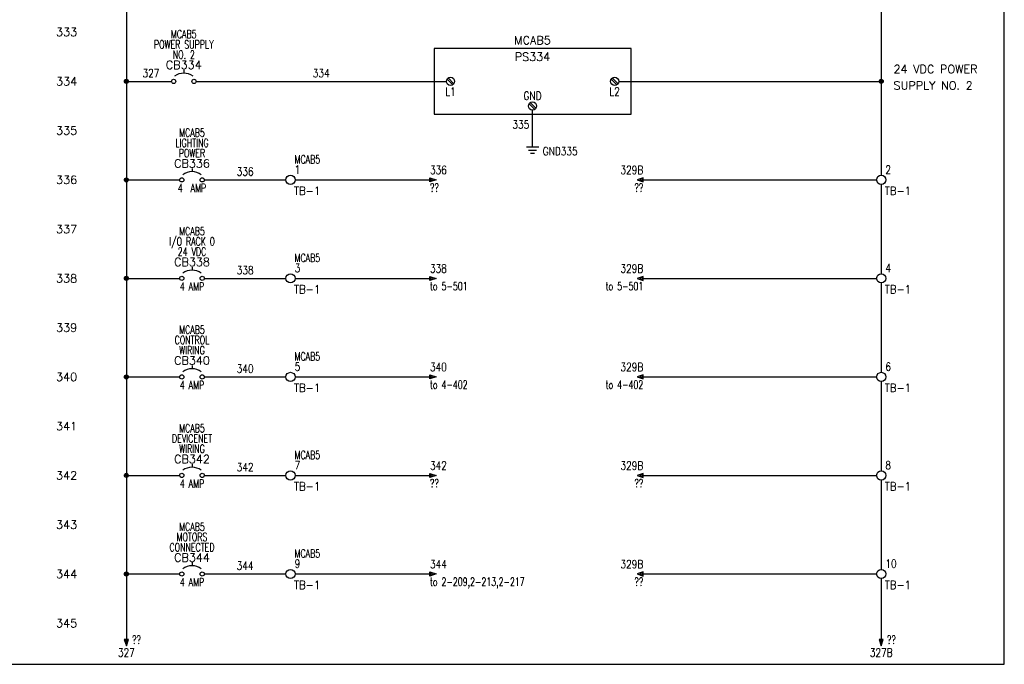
# Model space of a CAD drawing. Header units: inches. Extents: x 0 to 30, y 0 to 19.
# Tile 4 of 5: x 15 to 30, y 0 to 9.8. Entities that reach past the tile are written whole.
import ezdxf
from ezdxf.enums import TextEntityAlignment as Align

# ---------------------------------------------------------------- set-up
doc = ezdxf.new("R2010")
doc.units = ezdxf.units.IN
doc.header["$MEASUREMENT"] = 0
for name, color, linetype in [('BLK_14AWG', 252, 'Continuous'), ('DESC', 1, 'Continuous'), ('GRN', 76, 'Continuous'), ('LOC', 140, 'Continuous'), ('MISC', 30, 'Continuous'), ('RED_18AWG', 1, 'Continuous'), ('SYMS', 7, 'Continuous'), ('TAGS', 30, 'Continuous'), ('TERMS', 6, 'Continuous'), ('WHT_16AWG', 7, 'Continuous'), ('WIRECOPY', 52, 'Continuous'), ('WIRENO', 3, 'Continuous'), ('WIREREF', 52, 'Continuous'), ('XREF', 7, 'Continuous')]:
    doc.layers.add(name, color=color, linetype=linetype)
doc.layers.add('Viewports', color=3, linetype='Continuous', plot=False)
doc.styles.add('LEGACY', font='romans.shx')
doc.styles.add('ROMANS', font='ROMANS.shx', dxfattribs={"height": 0.125})
doc.styles.add('WD', font='romans.shx')

# ---------------------------------------------------------------- blocks, each defined once
blk = doc.blocks.new('HPS1SUP')
for p, q in [((-0.25, 0.5), (-0.25, -0.5)), ((2.75, 0.5), (-0.25, 0.5)), ((2.75, -0.5), (2.75, 0.5)), ((-0.052, 0.035), (0.035, -0.052)), ((-0.035, 0.052), (0.052, -0.035)), ((2.448, 0.035), (2.535, -0.052)), ((2.465, 0.052), (2.552, -0.035)), ((1.198, -0.34), (1.285, -0.427)), ((1.215, -0.323), (1.302, -0.41)), ((-0.25, -0.5), (2.75, -0.5))]:
    blk.add_line(p, q)
for centre in [(0, 0), (2.5, 0), (1.25, -0.375)]:
    blk.add_circle(centre, 0.0625)
at = {"style": 'LEGACY'}
for tag, p in [('INST', (1.25, 0.875)), ('LOC', (1.375, 0.625)), ('TAG1', (1.25, 0.375))]:
    blk.add_attdef(tag, text='', height=0.125, dxfattribs=at).set_placement(p, align=Align.MIDDLE_CENTER)
for tag, p in [('DESC1', (6.75, 0.375)), ('DESC2', (6.75, 0.125)), ('DESC3', (6.75, -0.125))]:
    blk.add_attdef(tag, p, '', height=0.125, dxfattribs=at)
at = {"flags": 1}
for tag, p, style in [('X4TERM01', (-0.062, 0), 'LEGACY'), ('ASSYCODE', (0, 0), 'ROMANS'), ('FAMILY', (0, 0), 'ROMANS'), ('CAT', (0, 0), 'ROMANS'), ('MFG', (0, 0), 'ROMANS'), ('X1TERM02', (2.562, 0), 'LEGACY'), ('X8TERM03', (1.25, -0.438), 'LEGACY')]:
    blk.add_attdef(tag, p, '', height=0.01, dxfattribs=dict(at, style=style))
at = {"linetype": 'Continuous', "style": 'LEGACY', "width": 0.8}
for tag, p in [('TERM01', (0, -0.094)), ('TERM02', (2.5, -0.094))]:
    blk.add_attdef(tag, text='', height=0.125, dxfattribs=at).set_placement(p, align=Align.TOP_CENTER)
blk.add_attdef('TERM03', text='', height=0.125, dxfattribs=at).set_placement((1.25, -0.281), align=Align.CENTER)
blk = doc.blocks.new('WDDOT')
for radius in [0.03, 0.0187, 0.00929]:
    blk.add_circle((0, 0), radius)
blk = doc.blocks.new('HA1S1')
for points in [[(0, 0), (0, 0.031), (0.094, 0), (0, -0.031), (0, 0)], [(0.011, 0.016), (0.011, -0.016), (0.058, 0), (0.011, 0.016)]]:
    blk.add_lwpolyline(points)
at = {"style": 'WD', "width": 0.8, "flags": 8}
blk.add_attdef('WIRENO', (0, 0.087), '', height=0.125, dxfattribs=at)
at = {"style": 'WD', "flags": 1}
for tag, p in [('SIGCODE', (-0.02, 0.047)), ('X4TERM01', (0, 0))]:
    blk.add_attdef(tag, p, '', height=0.01, dxfattribs=at)
at = {"style": 'WD', "width": 0.7}
for tag, p in [('XREF', (0, -0.181)), ('DESC1', (0, -0.356))]:
    blk.add_attdef(tag, p, '', height=0.125, dxfattribs=at)
blk = doc.blocks.new('HA1S3')
for points in [[(0, 0), (0, 0.031), (-0.094, 0), (0, -0.031), (0, 0)], [(-0.011, -0.016), (-0.011, 0.016), (-0.058, 0), (-0.011, -0.016)]]:
    blk.add_lwpolyline(points)
at = {"style": 'WD', "width": 0.8, "flags": 8}
blk.add_attdef('WIRENO', text='', height=0.125, dxfattribs=at).set_placement((0, 0.087), align=Align.RIGHT)
at = {"style": 'WD', "flags": 1}
blk.add_attdef('SIGCODE', text='', height=0.01, dxfattribs=at).set_placement((-0.02, 0.047), align=Align.RIGHT)
blk.add_attdef('X1TERM01', (0, 0), '', height=0.01, dxfattribs=at)
at = {"style": 'WD', "width": 0.7}
for tag, p in [('XREF', (0, -0.181)), ('DESC1', (0, -0.356))]:
    blk.add_attdef(tag, text='', height=0.125, dxfattribs=at).set_placement(p, align=Align.RIGHT)
blk = doc.blocks.new('HCB1')
blk.add_line((0, 0.173), (0, 0.126))
for centre in [(-0.155, 0), (0.155, 0)]:
    blk.add_circle(centre, 0.0322)
blk.add_arc((0, -0.109), 0.234, 53.1301, 126.8699)
at = {"style": 'WD', "width": 0.7}
for tag, p in [('INST', (0, 0.826)), ('LOC', (0, 0.656)), ('DESC1', (0, 0.5)), ('DESC2', (0, 0.344)), ('RATING1', (0, -0.188)), ('XREF', (0, -0.344))]:
    blk.add_attdef(tag, text='', height=0.125, dxfattribs=at).set_placement(p, align=Align.CENTER)
at = {"style": 'WD'}
blk.add_attdef('TAG1', text='', height=0.125, dxfattribs=at).set_placement((0, 0.188), align=Align.CENTER)
for tag, p in [('X2LINK', (0, 0.219)), ('X8LINK', (0, 0))]:
    blk.add_attdef(tag, p, '', height=0.01, dxfattribs=at)
for tag, p, height, flags in [('FAMILY', (0.205, 0.152), 0.01, 9), ('X4TERM01', (-0.188, 0), 0.0125, 1), ('X1TERM02', (0.188, 0), 0.0125, 1), ('CONTACT', (0.205, 0.133), 0.01, 9)]:
    blk.add_attdef(tag, p, '', height=height, dxfattribs=dict(at, flags=flags))
at = {"linetype": 'Continuous', "style": 'WD', "flags": 9}
for tag, p in [('ASSYCODE', (0.219, 0.062)), ('MFG', (0.228, 0.089)), ('CAT', (0.23, 0.108))]:
    blk.add_attdef(tag, text='', height=0.01, dxfattribs=at).set_placement(p, align=Align.CENTER)
at = {"linetype": 'Continuous', "style": 'WD', "flags": 8}
blk.add_attdef('TERM01', text='', height=0.125, dxfattribs=at).set_placement((-0.25, -0.031), align=Align.TOP_RIGHT)
blk.add_attdef('TERM02', text='', height=0.125, dxfattribs=at).set_placement((0.25, -0.031), align=Align.TOP_LEFT)
blk = doc.blocks.new('HT0002')
blk.add_circle((0, 0), 0.0699)
at = {"style": 'WD'}
for tag, p, width in [('INST', (0.062, 0.42), 0.7), ('LOC', (0.062, 0.25), 0.7), ('DESC1', (0.053, -0.385), 0.8)]:
    blk.add_attdef(tag, p, '', height=0.125, dxfattribs=dict(at, width=width))
at = {"linetype": 'Continuous', "style": 'WD'}
for tag, p, height, width, flags in [('TERM01', (0.062, 0.094), 0.125, 0.8, 8), ('TAGSTRIP', (0.053, -0.229), 0.125, 0.9, 8), ('CAT', (0.213, -0.406), 0.109, 0.8, 1), ('DESC2', (0.053, -0.541), 0.125, 0.8, 8), ('DESC3', (0.053, -0.698), 0.125, 0.8, 8)]:
    blk.add_attdef(tag, p, '', height=height, dxfattribs=dict(at, width=width, flags=flags))
at = {"style": 'WD', "flags": 1}
for tag, p, height in [('X4TERM01', (-0.07, 0), 0.0125), ('X4TERMDESC01', (-0.055, -0.023), 0.025), ('X2TERMDESC01', (-0.006, 0.029), 0.025), ('X2TERM01', (0, 0.07), 0.0125), ('STRIPSEQ', (0, 0), 0.00125), ('X2PIN01', (0.033, 0.084), 0.0125), ('X1TERMDESC01', (0.039, 0.007), 0.025), ('X1TERM01', (0.07, 0), 0.0125), ('X1PIN01', (0.087, 0.016), 0.0125), ('X4PIN01', (-0.114, -0.038), 0.0125), ('LINKTERM', (0, -0.002), 0.00125), ('X8TERM01', (0, -0.07), 0.0125), ('X8TERMDESC01', (0, -0.054), 0.025), ('X8PIN01', (0.026, -0.096), 0.0125)]:
    blk.add_attdef(tag, p, '', height=height, dxfattribs=at)
at = {"linetype": 'Continuous', "style": 'WD', "width": 0.8, "flags": 1}
blk.add_attdef('MFG', text='', height=0.109, dxfattribs=at).set_placement((0.088, -0.406), align=Align.RIGHT)
at = {"style": 'WD', "width": 0.7, "flags": 1}
blk.add_attdef('ASSYCODE', (0.062, -0.281), '', height=0.01, dxfattribs=at)
blk = doc.blocks.new('WD_WNH')
at = {"linetype": 'Continuous', "style": 'WD', "width": 0.8}
blk.add_attdef('WIRENO', text='', height=0.125, dxfattribs=at).set_placement((0, 0.062), align=Align.CENTER)
at = {"style": 'WD', "flags": 1}
for tag, p in [('W01USER', (0, 0.078)), ('W02USER', (0, 0.07)), ('W03USER', (0, 0.062)), ('W04USER', (0, 0.055)), ('W05USER', (0, 0.047)), ('W06USER', (0, 0.039)), ('W07USER', (0, 0.031)), ('W08USER', (0, 0.023)), ('W09USER', (0, 0.016)), ('W10USER', (0, 0.008))]:
    blk.add_attdef(tag, text='', height=0.005, dxfattribs=at).set_placement(p, align=Align.CENTER)
blk = doc.blocks.new('VGND2')
for p, q in [((0, -0.125), (0, 0)), ((0.09375, -0.125), (-0.09375, -0.125)), ((-0.0625, -0.171875), (0.0625, -0.171875)), ((-0.03125, -0.21875), (0.03125, -0.21875))]:
    blk.add_line(p, q)
at = {"style": 'WD', "width": 0.8}
for tag, p in [('INST', (0.15625, 0.125)), ('LOC', (0.15625, -0.03125)), ('TAG1', (0.15625, -0.1875)), ('DESC1', (0.15625, -0.34375)), ('DESC2', (0.15625, -0.5))]:
    blk.add_attdef(tag, text='', height=0.125, dxfattribs=at).set_placement(p, align=Align.MIDDLE_LEFT)
at = {"style": 'WD', "flags": 1}
for tag in ['ASSYCODE', 'X2TERM01', 'CAT', 'MFG', 'FAMILY']:
    blk.add_attdef(tag, (0, 0), '', height=0.01, dxfattribs=at)
blk = doc.blocks.new('WD_WNV')
at = {"linetype": 'Continuous', "style": 'WD', "width": 0.8}
blk.add_attdef('WIRENO', text='', height=0.125, dxfattribs=at).set_placement((-0.05, 0), align=Align.MIDDLE_RIGHT)
at = {"style": 'WD', "flags": 1}
for tag, p in [('W01USER', (-0.062, 0.094)), ('W02USER', (-0.062, 0.086)), ('W03USER', (-0.062, 0.078)), ('W04USER', (-0.062, 0.07)), ('W05USER', (-0.062, 0.062)), ('W06USER', (-0.062, 0.055)), ('W07USER', (-0.062, 0.047)), ('W08USER', (-0.062, 0.039)), ('W09USER', (-0.062, 0.031)), ('W10USER', (-0.062, 0.023))]:
    blk.add_attdef(tag, text='', height=0.005, dxfattribs=at).set_placement(p, align=Align.CENTER)
blk = doc.blocks.new('HA1S4')
for points in [[(0, 0), (-0.031, 0), (0, -0.094), (0.031, 0), (0, 0)], [(0.016, -0.011), (-0.016, -0.011), (0, -0.058), (0.016, -0.011)]]:
    blk.add_lwpolyline(points)
at = {"style": 'WD', "width": 0.7}
for tag, p in [('DESC1', (0.088, 0.113)), ('XREF', (0.088, -0.062))]:
    blk.add_attdef(tag, p, '', height=0.125, dxfattribs=at)
at = {"style": 'WD', "flags": 1}
for tag, p in [('X2TERM01', (0, 0)), ('SIGCODE', (0.035, -0.083))]:
    blk.add_attdef(tag, p, '', height=0.01, dxfattribs=at)
at = {"style": 'WD', "width": 0.8, "flags": 8}
blk.add_attdef('WIRENO', text='', height=0.125, dxfattribs=at).set_placement((0, -0.259), align=Align.CENTER)
blk = doc.blocks.new('WD_WCH')
at = {"linetype": 'Continuous', "style": 'WD', "width": 0.8}
blk.add_attdef('WIRECOPY', text='', height=0.125, dxfattribs=at).set_placement((0, 0.0625), align=Align.CENTER)

msp = doc.modelspace()

# ---------------------------------------------------------------- linework, layer by layer
at = {"layer": 'BLK_14AWG'}
for p, q in [((16.625, 12.625), (16.625, 0.375)), ((16.625, 8.874), (17.312, 8.874)), ((16.625, 7.375), (17.438, 7.375)), ((16.625, 5.875), (17.438, 5.875)), ((16.625, 4.375), (17.438, 4.375)), ((16.625, 2.875), (17.438, 2.875)), ((16.625, 1.375), (17.438, 1.375))]:
    msp.add_line(p, q, dxfattribs=at)
at = {"layer": 'GRN'}
msp.add_line((22.813, 7.998), (22.813, 8.437), dxfattribs=at)
at = {"layer": 'RED_18AWG'}
for p, q in [((17.688, 8.874), (21.5, 8.874)), ((17.812, 7.375), (19.055, 7.375)), ((19.195, 7.375), (21.25, 7.375)), ((24.5, 7.375), (28.055, 7.375)), ((17.812, 5.875), (19.055, 5.875)), ((19.195, 5.875), (21.25, 5.875)), ((24.5, 5.875), (28.055, 5.875)), ((17.812, 4.375), (19.055, 4.375)), ((19.195, 4.375), (21.25, 4.375)), ((24.5, 4.375), (28.055, 4.375)), ((17.812, 2.875), (19.055, 2.875)), ((19.195, 2.875), (21.25, 2.875)), ((24.5, 2.875), (28.055, 2.875)), ((17.812, 1.375), (19.055, 1.375)), ((19.195, 1.375), (21.25, 1.375)), ((24.5, 1.375), (28.055, 1.375))]:
    msp.add_line(p, q, dxfattribs=at)
at = {"layer": 'Viewports'}
msp.add_lwpolyline([(0, 0), (30, 0), (30, 19.02), (0, 19.02)], close=True, dxfattribs=at)
at = {"layer": 'WHT_16AWG'}
for p, q in [((28.125, 12.625), (28.125, 7.445)), ((24.125, 8.874), (28.125, 8.874)), ((28.125, 7.305), (28.125, 5.945)), ((28.125, 5.805), (28.125, 4.445)), ((28.125, 4.305), (28.125, 2.945)), ((28.125, 2.805), (28.125, 1.445)), ((28.125, 1.305), (28.125, 0.375))]:
    msp.add_line(p, q, dxfattribs=at)

# ---------------------------------------------------------------- block references
at = {"layer": 'SYMS'}
ref = msp.add_blockref('HCB1', (17.5, 8.874), dxfattribs=at)
ref.add_attrib('LOC', 'MCAB5', dxfattribs={"layer": 'LOC', "height": 0.125, "style": 'WD', "width": 0.7}).set_placement((17.5, 9.531), align=Align.CENTER)
ref.add_attrib('DESC2', 'NO. 2', dxfattribs={"layer": 'DESC', "height": 0.125, "style": 'WD', "width": 0.7}).set_placement((17.5, 9.218), align=Align.CENTER)
ref.add_attrib('DESC1', 'POWER SUPPLY', dxfattribs={"layer": 'DESC', "height": 0.125, "style": 'WD', "width": 0.7}).set_placement((17.5, 9.374), align=Align.CENTER)
ref.add_attrib('TAG1', 'CB334', dxfattribs={"layer": 'TAGS', "height": 0.125, "style": 'WD'}).set_placement((17.5, 9.062), align=Align.CENTER)
ref = msp.add_blockref('HPS1SUP', (21.563, 8.874), dxfattribs=at)
ref.add_attrib('TERM01', 'L1', dxfattribs={"layer": 'TERMS', "linetype": 'Continuous', "height": 0.125, "style": 'WD', "width": 0.8}).set_placement((21.563, 8.781), align=Align.TOP_CENTER)
ref.add_attrib('TERM02', 'L2', dxfattribs={"layer": 'TERMS', "linetype": 'Continuous', "height": 0.125, "style": 'WD', "width": 0.8}).set_placement((24.063, 8.781), align=Align.TOP_CENTER)
ref.add_attrib('TERM03', 'GND', dxfattribs={"layer": 'TERMS', "linetype": 'Continuous', "height": 0.125, "style": 'WD', "width": 0.8}).set_placement((22.813, 8.593), align=Align.CENTER)
ref.add_attrib('TAG1', 'PS334', dxfattribs={"layer": 'TAGS', "height": 0.125, "style": 'WD'}).set_placement((22.813, 9.249), align=Align.MIDDLE_CENTER)
ref.add_attrib('LOC', 'MCAB5', dxfattribs={"layer": 'LOC', "height": 0.125, "style": 'WD'}).set_placement((22.812, 9.5), align=Align.MIDDLE_CENTER)
ref.add_attrib('DESC1', '24 VDC POWER', (28.313, 8.999), dxfattribs={"layer": 'DESC', "height": 0.125, "style": 'WD'})
ref.add_attrib('DESC2', 'SUPPLY NO. 2', (28.313, 8.749), dxfattribs={"layer": 'DESC', "height": 0.125, "style": 'WD'})
for p in [(16.625, 8.874), (28.125, 8.874), (16.625, 7.375), (16.625, 5.875), (16.625, 4.375), (16.625, 2.875), (16.625, 1.375)]:
    msp.add_blockref('WDDOT', p, dxfattribs=at)
ref = msp.add_blockref('HCB1', (17.625, 7.375), dxfattribs=at)
ref.add_attrib('RATING1', '4  AMP', dxfattribs={"layer": 'MISC', "height": 0.125, "style": 'WD', "width": 0.7}).set_placement((17.625, 7.188), align=Align.CENTER)
ref.add_attrib('LOC', 'MCAB5', dxfattribs={"layer": 'LOC', "height": 0.125, "style": 'WD', "width": 0.7}).set_placement((17.625, 8.031), align=Align.CENTER)
ref.add_attrib('DESC2', 'POWER', dxfattribs={"layer": 'DESC', "height": 0.125, "style": 'WD', "width": 0.7}).set_placement((17.625, 7.719), align=Align.CENTER)
ref.add_attrib('DESC1', 'LIGHTING', dxfattribs={"layer": 'DESC', "height": 0.125, "style": 'WD', "width": 0.7}).set_placement((17.625, 7.875), align=Align.CENTER)
ref.add_attrib('TAG1', 'CB336', dxfattribs={"layer": 'TAGS', "height": 0.125, "style": 'WD'}).set_placement((17.625, 7.562), align=Align.CENTER)
ref = msp.add_blockref('VGND2', (22.813, 7.998), dxfattribs=at)
ref.add_attrib('TAG1', 'GND335', dxfattribs={"layer": 'TAGS', "height": 0.125, "style": 'WD', "width": 0.8}).set_placement((22.969, 7.811), align=Align.MIDDLE_LEFT)
ref = msp.add_blockref('HT0002', (19.125, 7.375), dxfattribs=at)
ref.add_attrib('TERM01', '1', (19.188, 7.469), dxfattribs={"layer": 'TERMS', "linetype": 'Continuous', "height": 0.125, "style": 'WD', "width": 0.8, "flags": 8})
ref.add_attrib('LOC', 'MCAB5', (19.188, 7.625), dxfattribs={"layer": 'LOC', "height": 0.125, "style": 'WD', "width": 0.7})
ref.add_attrib('TAGSTRIP', 'TB-1', (19.178, 7.146), dxfattribs={"layer": 'TAGS', "linetype": 'Continuous', "height": 0.125, "style": 'WD', "width": 0.9, "flags": 8})
ref = msp.add_blockref('HA1S1', (21.25, 7.375), dxfattribs=at)
ref.add_attrib('WIRENO', '336', (21.25, 7.463), dxfattribs={"layer": 'WIREREF', "height": 0.125, "style": 'WD', "width": 0.8, "flags": 8})
ref.add_attrib('XREF', '??', (21.25, 7.194), dxfattribs={"layer": 'XREF', "height": 0.125, "style": 'WD', "width": 0.7})
ref = msp.add_blockref('HA1S3', (24.5, 7.375), dxfattribs=at)
ref.add_attrib('WIRENO', '329B', dxfattribs={"layer": 'WIREREF', "height": 0.125, "style": 'WD', "width": 0.8, "flags": 8}).set_placement((24.5, 7.463), align=Align.RIGHT)
ref.add_attrib('XREF', '??', dxfattribs={"layer": 'XREF', "height": 0.125, "style": 'WD', "width": 0.7}).set_placement((24.5, 7.194), align=Align.RIGHT)
ref = msp.add_blockref('HT0002', (28.125, 7.375), dxfattribs=at)
ref.add_attrib('TERM01', '2', (28.188, 7.469), dxfattribs={"layer": 'TERMS', "linetype": 'Continuous', "height": 0.125, "style": 'WD', "width": 0.8, "flags": 8})
ref.add_attrib('TAGSTRIP', 'TB-1', (28.178, 7.146), dxfattribs={"layer": 'TAGS', "linetype": 'Continuous', "height": 0.125, "style": 'WD', "width": 0.9, "flags": 8})
ref = msp.add_blockref('HCB1', (17.625, 5.875), dxfattribs=at)
ref.add_attrib('RATING1', '4 AMP', dxfattribs={"layer": 'MISC', "height": 0.125, "style": 'WD', "width": 0.7}).set_placement((17.625, 5.688), align=Align.CENTER)
ref.add_attrib('LOC', 'MCAB5', dxfattribs={"layer": 'LOC', "height": 0.125, "style": 'WD', "width": 0.7}).set_placement((17.625, 6.531), align=Align.CENTER)
ref.add_attrib('DESC2', '24 VDC', dxfattribs={"layer": 'DESC', "height": 0.125, "style": 'WD', "width": 0.7}).set_placement((17.625, 6.219), align=Align.CENTER)
ref.add_attrib('DESC1', 'I/O RACK 0', dxfattribs={"layer": 'DESC', "height": 0.125, "style": 'WD', "width": 0.7}).set_placement((17.625, 6.375), align=Align.CENTER)
ref.add_attrib('TAG1', 'CB338', dxfattribs={"layer": 'TAGS', "height": 0.125, "style": 'WD'}).set_placement((17.625, 6.062), align=Align.CENTER)
ref = msp.add_blockref('HT0002', (19.125, 5.875), dxfattribs=at)
ref.add_attrib('TERM01', '3', (19.188, 5.969), dxfattribs={"layer": 'TERMS', "linetype": 'Continuous', "height": 0.125, "style": 'WD', "width": 0.8, "flags": 8})
ref.add_attrib('LOC', 'MCAB5', (19.188, 6.125), dxfattribs={"layer": 'LOC', "height": 0.125, "style": 'WD', "width": 0.7})
ref.add_attrib('TAGSTRIP', 'TB-1', (19.178, 5.646), dxfattribs={"layer": 'TAGS', "linetype": 'Continuous', "height": 0.125, "style": 'WD', "width": 0.9, "flags": 8})
ref = msp.add_blockref('HA1S1', (21.25, 5.875), dxfattribs=at)
ref.add_attrib('WIRENO', '338', (21.25, 5.962), dxfattribs={"layer": 'WIREREF', "height": 0.125, "style": 'WD', "width": 0.8, "flags": 8})
ref.add_attrib('XREF', 'to 5-501', (21.25, 5.694), dxfattribs={"layer": 'XREF', "height": 0.125, "style": 'WD', "width": 0.7})
ref = msp.add_blockref('HA1S3', (24.5, 5.875), dxfattribs=at)
ref.add_attrib('WIRENO', '329B', dxfattribs={"layer": 'WIREREF', "height": 0.125, "style": 'WD', "width": 0.8, "flags": 8}).set_placement((24.5, 5.962), align=Align.RIGHT)
ref.add_attrib('XREF', 'to 5-501', dxfattribs={"layer": 'XREF', "height": 0.125, "style": 'WD', "width": 0.7}).set_placement((24.5, 5.694), align=Align.RIGHT)
ref = msp.add_blockref('HT0002', (28.125, 5.875), dxfattribs=at)
ref.add_attrib('TERM01', '4', (28.188, 5.969), dxfattribs={"layer": 'TERMS', "linetype": 'Continuous', "height": 0.125, "style": 'WD', "width": 0.8, "flags": 8})
ref.add_attrib('TAGSTRIP', 'TB-1', (28.178, 5.646), dxfattribs={"layer": 'TAGS', "linetype": 'Continuous', "height": 0.125, "style": 'WD', "width": 0.9, "flags": 8})
ref = msp.add_blockref('HCB1', (17.625, 4.375), dxfattribs=at)
ref.add_attrib('RATING1', '4 AMP', dxfattribs={"layer": 'MISC', "height": 0.125, "style": 'WD', "width": 0.7}).set_placement((17.625, 4.188), align=Align.CENTER)
ref.add_attrib('LOC', 'MCAB5', dxfattribs={"layer": 'LOC', "height": 0.125, "style": 'WD', "width": 0.7}).set_placement((17.625, 5.031), align=Align.CENTER)
ref.add_attrib('DESC2', 'WIRING', dxfattribs={"layer": 'DESC', "height": 0.125, "style": 'WD', "width": 0.7}).set_placement((17.625, 4.719), align=Align.CENTER)
ref.add_attrib('DESC1', 'CONTROL', dxfattribs={"layer": 'DESC', "height": 0.125, "style": 'WD', "width": 0.7}).set_placement((17.625, 4.875), align=Align.CENTER)
ref.add_attrib('TAG1', 'CB340', dxfattribs={"layer": 'TAGS', "height": 0.125, "style": 'WD'}).set_placement((17.625, 4.562), align=Align.CENTER)
ref = msp.add_blockref('HT0002', (19.125, 4.375), dxfattribs=at)
ref.add_attrib('TERM01', '5', (19.188, 4.469), dxfattribs={"layer": 'TERMS', "linetype": 'Continuous', "height": 0.125, "style": 'WD', "width": 0.8, "flags": 8})
ref.add_attrib('LOC', 'MCAB5', (19.188, 4.625), dxfattribs={"layer": 'LOC', "height": 0.125, "style": 'WD', "width": 0.7})
ref.add_attrib('TAGSTRIP', 'TB-1', (19.178, 4.146), dxfattribs={"layer": 'TAGS', "linetype": 'Continuous', "height": 0.125, "style": 'WD', "width": 0.9, "flags": 8})
ref = msp.add_blockref('HA1S1', (21.25, 4.375), dxfattribs=at)
ref.add_attrib('WIRENO', '340', (21.25, 4.463), dxfattribs={"layer": 'WIREREF', "height": 0.125, "style": 'WD', "width": 0.8, "flags": 8})
ref.add_attrib('XREF', 'to 4-402', (21.25, 4.194), dxfattribs={"layer": 'XREF', "height": 0.125, "style": 'WD', "width": 0.7})
ref = msp.add_blockref('HA1S3', (24.5, 4.375), dxfattribs=at)
ref.add_attrib('WIRENO', '329B', dxfattribs={"layer": 'WIREREF', "height": 0.125, "style": 'WD', "width": 0.8, "flags": 8}).set_placement((24.5, 4.463), align=Align.RIGHT)
ref.add_attrib('XREF', 'to 4-402', dxfattribs={"layer": 'XREF', "height": 0.125, "style": 'WD', "width": 0.7}).set_placement((24.5, 4.194), align=Align.RIGHT)
ref = msp.add_blockref('HT0002', (28.125, 4.375), dxfattribs=at)
ref.add_attrib('TERM01', '6', (28.188, 4.469), dxfattribs={"layer": 'TERMS', "linetype": 'Continuous', "height": 0.125, "style": 'WD', "width": 0.8, "flags": 8})
ref.add_attrib('TAGSTRIP', 'TB-1', (28.178, 4.146), dxfattribs={"layer": 'TAGS', "linetype": 'Continuous', "height": 0.125, "style": 'WD', "width": 0.9, "flags": 8})
ref = msp.add_blockref('HCB1', (17.625, 2.875), dxfattribs=at)
ref.add_attrib('RATING1', '4 AMP', dxfattribs={"layer": 'MISC', "height": 0.125, "style": 'WD', "width": 0.7}).set_placement((17.625, 2.688), align=Align.CENTER)
ref.add_attrib('LOC', 'MCAB5', dxfattribs={"layer": 'LOC', "height": 0.125, "style": 'WD', "width": 0.7}).set_placement((17.625, 3.531), align=Align.CENTER)
ref.add_attrib('DESC2', 'WIRING', dxfattribs={"layer": 'DESC', "height": 0.125, "style": 'WD', "width": 0.7}).set_placement((17.625, 3.219), align=Align.CENTER)
ref.add_attrib('DESC1', 'DEVICENET', dxfattribs={"layer": 'DESC', "height": 0.125, "style": 'WD', "width": 0.7}).set_placement((17.625, 3.375), align=Align.CENTER)
ref.add_attrib('TAG1', 'CB342', dxfattribs={"layer": 'TAGS', "height": 0.125, "style": 'WD'}).set_placement((17.625, 3.062), align=Align.CENTER)
ref = msp.add_blockref('HT0002', (19.125, 2.875), dxfattribs=at)
ref.add_attrib('TERM01', '7', (19.188, 2.969), dxfattribs={"layer": 'TERMS', "linetype": 'Continuous', "height": 0.125, "style": 'WD', "width": 0.8, "flags": 8})
ref.add_attrib('LOC', 'MCAB5', (19.188, 3.125), dxfattribs={"layer": 'LOC', "height": 0.125, "style": 'WD', "width": 0.7})
ref.add_attrib('TAGSTRIP', 'TB-1', (19.178, 2.646), dxfattribs={"layer": 'TAGS', "linetype": 'Continuous', "height": 0.125, "style": 'WD', "width": 0.9, "flags": 8})
ref = msp.add_blockref('HA1S1', (21.25, 2.875), dxfattribs=at)
ref.add_attrib('WIRENO', '342', (21.25, 2.962), dxfattribs={"layer": 'WIREREF', "height": 0.125, "style": 'WD', "width": 0.8, "flags": 8})
ref.add_attrib('XREF', '??', (21.25, 2.694), dxfattribs={"layer": 'XREF', "height": 0.125, "style": 'WD', "width": 0.7})
ref = msp.add_blockref('HA1S3', (24.5, 2.875), dxfattribs=at)
ref.add_attrib('WIRENO', '329B', dxfattribs={"layer": 'WIREREF', "height": 0.125, "style": 'WD', "width": 0.8, "flags": 8}).set_placement((24.5, 2.962), align=Align.RIGHT)
ref.add_attrib('XREF', '??', dxfattribs={"layer": 'XREF', "height": 0.125, "style": 'WD', "width": 0.7}).set_placement((24.5, 2.694), align=Align.RIGHT)
ref = msp.add_blockref('HT0002', (28.125, 2.875), dxfattribs=at)
ref.add_attrib('TERM01', '8', (28.188, 2.969), dxfattribs={"layer": 'TERMS', "linetype": 'Continuous', "height": 0.125, "style": 'WD', "width": 0.8, "flags": 8})
ref.add_attrib('TAGSTRIP', 'TB-1', (28.178, 2.646), dxfattribs={"layer": 'TAGS', "linetype": 'Continuous', "height": 0.125, "style": 'WD', "width": 0.9, "flags": 8})
ref = msp.add_blockref('HCB1', (17.625, 1.375), dxfattribs=at)
ref.add_attrib('RATING1', '4 AMP', dxfattribs={"layer": 'MISC', "height": 0.125, "style": 'WD', "width": 0.7}).set_placement((17.625, 1.188), align=Align.CENTER)
ref.add_attrib('LOC', 'MCAB5', dxfattribs={"layer": 'LOC', "height": 0.125, "style": 'WD', "width": 0.7}).set_placement((17.625, 2.031), align=Align.CENTER)
ref.add_attrib('DESC2', 'CONNECTED', dxfattribs={"layer": 'DESC', "height": 0.125, "style": 'WD', "width": 0.7}).set_placement((17.625, 1.719), align=Align.CENTER)
ref.add_attrib('DESC1', 'MOTORS', dxfattribs={"layer": 'DESC', "height": 0.125, "style": 'WD', "width": 0.7}).set_placement((17.625, 1.875), align=Align.CENTER)
ref.add_attrib('TAG1', 'CB344', dxfattribs={"layer": 'TAGS', "height": 0.125, "style": 'WD'}).set_placement((17.625, 1.562), align=Align.CENTER)
ref = msp.add_blockref('HT0002', (19.125, 1.375), dxfattribs=at)
ref.add_attrib('TERM01', '9', (19.188, 1.469), dxfattribs={"layer": 'TERMS', "linetype": 'Continuous', "height": 0.125, "style": 'WD', "width": 0.8, "flags": 8})
ref.add_attrib('LOC', 'MCAB5', (19.188, 1.625), dxfattribs={"layer": 'LOC', "height": 0.125, "style": 'WD', "width": 0.7})
ref.add_attrib('TAGSTRIP', 'TB-1', (19.178, 1.146), dxfattribs={"layer": 'TAGS', "linetype": 'Continuous', "height": 0.125, "style": 'WD', "width": 0.9, "flags": 8})
ref = msp.add_blockref('HA1S1', (21.25, 1.375), dxfattribs=at)
ref.add_attrib('WIRENO', '344', (21.25, 1.462), dxfattribs={"layer": 'WIREREF', "height": 0.125, "style": 'WD', "width": 0.8, "flags": 8})
ref.add_attrib('XREF', 'to 2-209,2-213,2-217', (21.25, 1.194), dxfattribs={"layer": 'XREF', "height": 0.125, "style": 'WD', "width": 0.7})
ref = msp.add_blockref('HA1S3', (24.5, 1.375), dxfattribs=at)
ref.add_attrib('WIRENO', '329B', dxfattribs={"layer": 'WIREREF', "height": 0.125, "style": 'WD', "width": 0.8, "flags": 8}).set_placement((24.5, 1.462), align=Align.RIGHT)
ref.add_attrib('XREF', '??', dxfattribs={"layer": 'XREF', "height": 0.125, "style": 'WD', "width": 0.7}).set_placement((24.5, 1.194), align=Align.RIGHT)
ref = msp.add_blockref('HT0002', (28.125, 1.375), dxfattribs=at)
ref.add_attrib('TERM01', '10', (28.188, 1.469), dxfattribs={"layer": 'TERMS', "linetype": 'Continuous', "height": 0.125, "style": 'WD', "width": 0.8, "flags": 8})
ref.add_attrib('TAGSTRIP', 'TB-1', (28.178, 1.146), dxfattribs={"layer": 'TAGS', "linetype": 'Continuous', "height": 0.125, "style": 'WD', "width": 0.9, "flags": 8})
ref = msp.add_blockref('HA1S4', (16.625, 0.375), dxfattribs=at)
ref.add_attrib('WIRENO', '327', dxfattribs={"layer": 'WIREREF', "height": 0.125, "style": 'WD', "width": 0.8, "flags": 8}).set_placement((16.625, 0.116), align=Align.CENTER)
ref.add_attrib('XREF', '??', (16.712, 0.312), dxfattribs={"layer": 'XREF', "height": 0.125, "style": 'WD', "width": 0.7})
ref = msp.add_blockref('HA1S4', (28.125, 0.375), dxfattribs=at)
ref.add_attrib('WIRENO', '327B', dxfattribs={"layer": 'WIREREF', "height": 0.125, "style": 'WD', "width": 0.8, "flags": 8}).set_placement((28.125, 0.116), align=Align.CENTER)
ref.add_attrib('XREF', '??', (28.212, 0.312), dxfattribs={"layer": 'XREF', "height": 0.125, "style": 'WD', "width": 0.7})
at = {"layer": 'WIRECOPY'}
ref = msp.add_blockref('WD_WCH', (17, 8.874), dxfattribs=at)
ref.add_attrib('WIRECOPY', '327', dxfattribs={"linetype": 'Continuous', "height": 0.125, "style": 'WD', "width": 0.8}).set_placement((17, 8.937), align=Align.CENTER)
at = {"layer": 'WIRENO'}
ref = msp.add_blockref('WD_WNH', (19.594, 8.874), dxfattribs=at)
ref.add_attrib('WIRENO', '334', dxfattribs={"linetype": 'Continuous', "height": 0.125, "style": 'WD', "width": 0.8}).set_placement((19.594, 8.937), align=Align.CENTER)
ref = msp.add_blockref('WD_WNV', (22.813, 8.218), dxfattribs=at)
ref.add_attrib('WIRENO', '335', dxfattribs={"linetype": 'Continuous', "height": 0.125, "style": 'WD', "width": 0.8}).set_placement((22.763, 8.218), align=Align.MIDDLE_RIGHT)
ref = msp.add_blockref('WD_WNH', (18.434, 7.375), dxfattribs=at)
ref.add_attrib('WIRENO', '336', dxfattribs={"linetype": 'Continuous', "height": 0.125, "style": 'WD', "width": 0.8}).set_placement((18.434, 7.438), align=Align.CENTER)
ref = msp.add_blockref('WD_WNH', (18.434, 5.875), dxfattribs=at)
ref.add_attrib('WIRENO', '338', dxfattribs={"linetype": 'Continuous', "height": 0.125, "style": 'WD', "width": 0.8}).set_placement((18.434, 5.938), align=Align.CENTER)
ref = msp.add_blockref('WD_WNH', (18.434, 4.375), dxfattribs=at)
ref.add_attrib('WIRENO', '340', dxfattribs={"linetype": 'Continuous', "height": 0.125, "style": 'WD', "width": 0.8}).set_placement((18.434, 4.438), align=Align.CENTER)
ref = msp.add_blockref('WD_WNH', (18.434, 2.875), dxfattribs=at)
ref.add_attrib('WIRENO', '342', dxfattribs={"linetype": 'Continuous', "height": 0.125, "style": 'WD', "width": 0.8}).set_placement((18.434, 2.938), align=Align.CENTER)
ref = msp.add_blockref('WD_WNH', (18.434, 1.375), dxfattribs=at)
ref.add_attrib('WIRENO', '344', dxfattribs={"linetype": 'Continuous', "height": 0.125, "style": 'WD', "width": 0.8}).set_placement((18.434, 1.438), align=Align.CENTER)

# ---------------------------------------------------------------- texts
at = {"layer": 'MISC', "style": 'WD'}
for s, p in [('333', (15.875, 9.625)), ('334', (15.875, 8.875)), ('335', (15.875, 8.125)), ('336', (15.875, 7.375)), ('337', (15.875, 6.625)), ('338', (15.875, 5.875)), ('339', (15.875, 5.125)), ('340', (15.875, 4.375)), ('341', (15.875, 3.625)), ('342', (15.875, 2.875)), ('343', (15.875, 2.125)), ('344', (15.875, 1.375)), ('345', (15.875, 0.625))]:
    msp.add_text(s, height=0.125, dxfattribs=at).set_placement(p, align=Align.MIDDLE_RIGHT)

doc.saveas('drawing.dxf')
